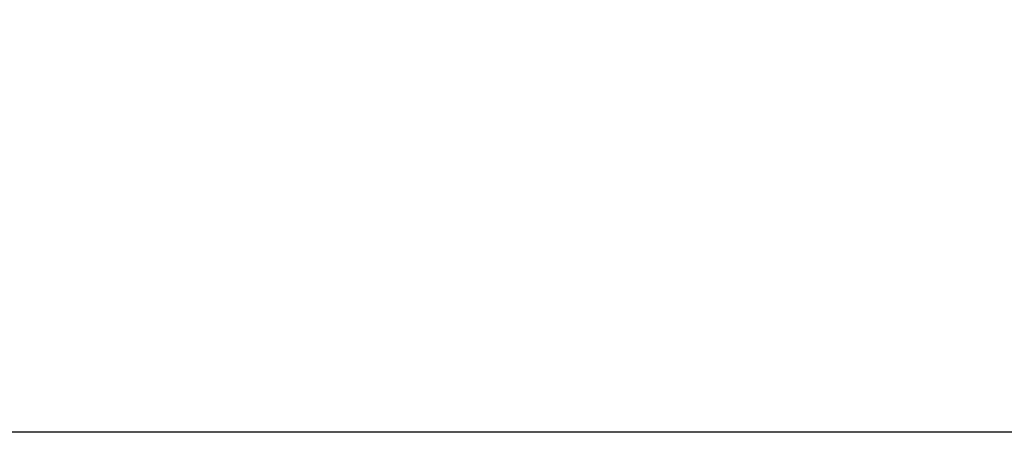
# Model space of a CAD drawing. Header units: millimetres. Extents: x -490 to 6690, y -115 to 152.
# Tile 137 of 256: x -10 to 70, y 21 to 54. Entities that reach past the tile are written whole.
import ezdxf

# ---------------------------------------------------------------- set-up
doc = ezdxf.new("R2010")
doc.units = ezdxf.units.MM
doc.layers.add('151', color=253, linetype='Continuous')

# ---------------------------------------------------------------- blocks, each defined once
blk = doc.blocks.new('UG_SURFACE_001')
at = {"layer": '151', "color": 252, "linetype": 'Continuous', "lineweight": 35}
for points in [[(490, -6.2, 2202.5), (490, 133.2, 2202.5), (-490, 133.2, 2202.5), (-490, -6.2, 2202.5)], [(-340, -6.2, 2052.5), (-340, 133.2, 2052.5), (340, 133.2, 2052.5), (340, -6.2, 2052.5)]]:
    blk.add_3dface(points, dxfattribs=at)
blk = doc.blocks.new('UG_SURFACE_061')
at = {"layer": '151', "color": 254, "linetype": 'Continuous', "lineweight": 35}
for points in [[(325.25, -10, 2032.75), (325.25, 136.75, 2032.75), (-325.25, 136.75, 2032.75), (-325.25, -10, 2032.75)], [(301.25, 131.75, 2008.75), (301.25, 5, 2008.75), (-301.25, 5, 2008.75), (-301.25, 131.75, 2008.75)]]:
    blk.add_3dface(points, dxfattribs=at)
blk = doc.blocks.new('UG_SURFACE_062')
at = {"layer": '151', "color": 7, "linetype": 'Continuous', "lineweight": 35}
for points in [[(301.25, 5, 2008.75), (301.25, 131.75, 2008.75), (-301.25, 131.75, 2008.75), (-301.25, 5, 2008.75)], [(-301, 5, 2008.5), (-301, 131.75, 2008.5), (301, 131.75, 2008.5), (301, 5, 2008.5)]]:
    blk.add_3dface(points, dxfattribs=at)

msp = doc.modelspace()

# ---------------------------------------------------------------- linework, layer by layer
at = {"layer": '151', "linetype": 'Continuous', "lineweight": -3}
for p, q in [((317.5, 21, 2025), (-317.5, 21, 2025)), ((313, 21, 2020.5), (-313, 21, 2020.5))]:
    msp.add_line(p, q, dxfattribs=at)

# ---------------------------------------------------------------- block references
for name in ['UG_SURFACE_061', 'UG_SURFACE_062', 'UG_SURFACE_001']:
    msp.add_blockref(name, (0, 0), dxfattribs=at)

doc.saveas('drawing.dxf')
